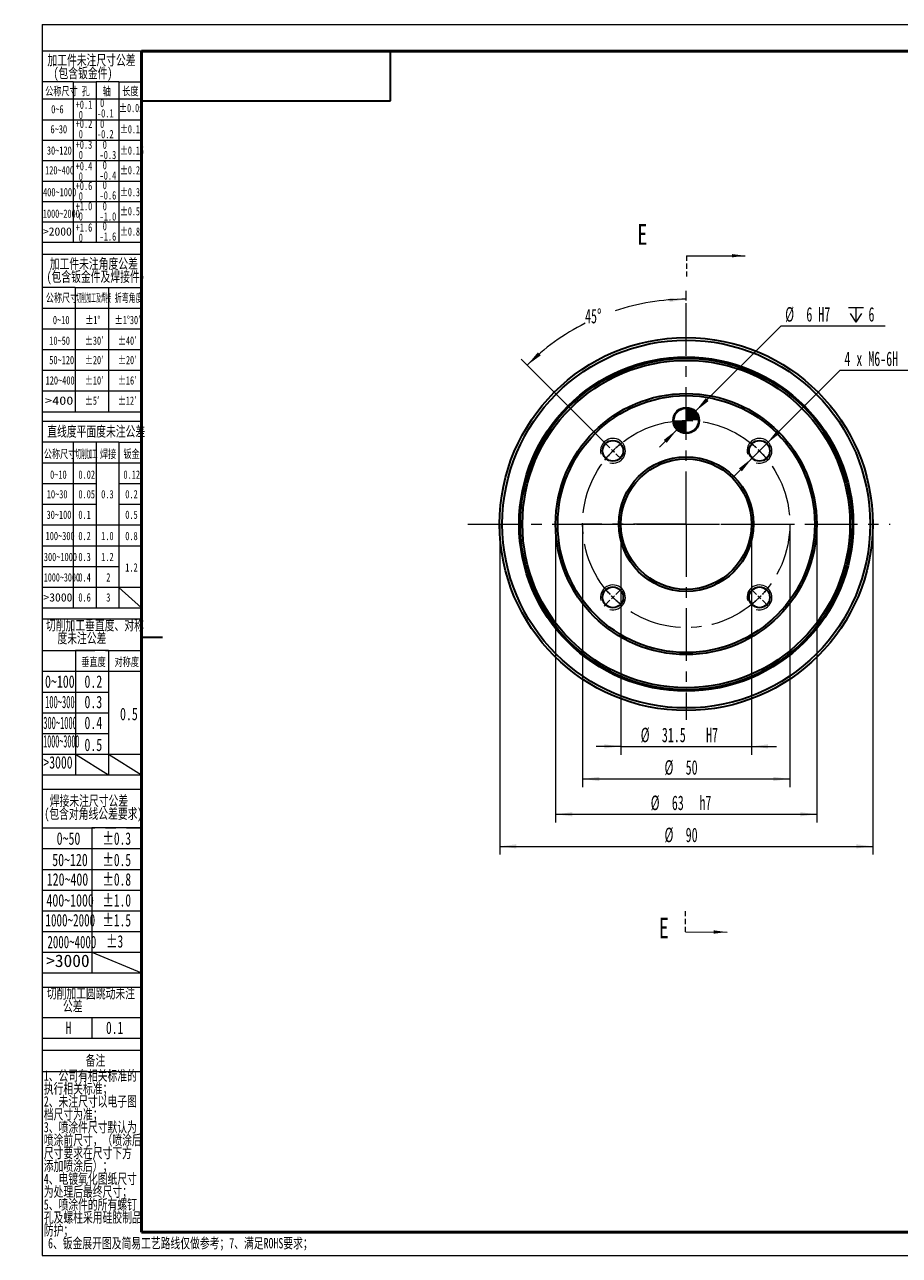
# Model space of a CAD drawing. Header units: millimetres. Extents: x -4 to 420, y 0 to 297.
# Tile 1 of 2: x -4 to 207, y 0 to 297. Entities that reach past the tile are written whole.
import ezdxf

# ---------------------------------------------------------------- set-up
doc = ezdxf.new("R2010")
doc.units = ezdxf.units.MM
doc.linetypes.add('CENTERX2', pattern=[20.32, 12.7, -2.54, 2.54, -2.54])
doc.linetypes.add('HIDDEN', pattern=[1.905, 1.27, -0.635])
doc.layers.get('0').update_dxf_attribs({"lineweight": 18})
doc.layers.add('中心线层', color=6, linetype='CENTERX2', lineweight=25)
doc.layers.add('标注层', color=150, linetype='Continuous', lineweight=18)
doc.styles.add('SLDTEXTSTYLE0', font='txt', dxfattribs={"width": 0.7})
doc.styles.add('SLDTEXTSTYLE10', font='txt', dxfattribs={"width": 1.253219})
doc.styles.add('SLDTEXTSTYLE11', font='txt', dxfattribs={"width": 0.477371})
doc.styles.add('SLDTEXTSTYLE12', font='txt', dxfattribs={"width": 0.618901})
doc.styles.add('SLDTEXTSTYLE13', font='txt', dxfattribs={"width": 0.499682})
doc.styles.add('SLDTEXTSTYLE14', font='txt', dxfattribs={"width": 0.472346})
doc.styles.add('SLDTEXTSTYLE15', font='txt', dxfattribs={"width": 0.431677})
doc.styles.add('SLDTEXTSTYLE16', font='txt', dxfattribs={"width": 0.689585})
doc.styles.add('SLDTEXTSTYLE17', font='txt', dxfattribs={"width": 0.653082})
doc.styles.add('SLDTEXTSTYLE18', font='txt', dxfattribs={"width": 0.641279})
doc.styles.add('SLDTEXTSTYLE19', font='txt', dxfattribs={"width": 0.605})
doc.styles.add('SLDTEXTSTYLE2', font='txt', dxfattribs={"width": 0.7})
doc.styles.add('SLDTEXTSTYLE4', font='txt', dxfattribs={"width": 0.67})
doc.styles.add('SLDTEXTSTYLE5', font='txt', dxfattribs={"width": 0.677991})
doc.styles.add('SLDTEXTSTYLE6', font='txt', dxfattribs={"width": 0.631687})
doc.styles.add('SLDTEXTSTYLE7', font='txt', dxfattribs={"width": 1.026693})
doc.styles.add('SLDTEXTSTYLE8', font='txt', dxfattribs={"width": 0.601124})
doc.styles.add('SLDTEXTSTYLE9', font='txt', dxfattribs={"width": 0.427578})
doc.dimstyles.new('SLDDIMSTYLE0', dxfattribs={"dimtxt": 3.5, "dimasz": 4, "dimexe": 0, "dimexo": 0.0625, "dimgap": 0.875, "dimtad": 1, "dimrnd": 1e-09, "dimzin": 12, "dimdsep": 46, "dimtxsty": 'SLDTEXTSTYLE19', "dimcen": 0.09, "dimdle": 8, "dimadec": 0, "dimazin": 3, "dimtfac": 1, "dimtdec": 3, "dimtofl": 0, "dimtmove": 0, "dimatfit": 3, "dimfxl": 0, "dimfrac": 2, "dimtolj": 1, "dimarcsym": 0})
doc.dimstyles.new('SLDDIMSTYLE1', dxfattribs={"dimtxt": 3.5, "dimasz": 4, "dimexe": 0, "dimexo": 0.0625, "dimgap": 0.875, "dimtad": 0, "dimtih": 1, "dimtoh": 1, "dimdec": 4, "dimzin": 12, "dimdsep": 46, "dimtxsty": 'SLDTEXTSTYLE19', "dimcen": 0.09, "dimdle": 8, "dimazin": 3, "dimtfac": 1, "dimtdec": 3, "dimtofl": 0, "dimtmove": 0, "dimatfit": 3, "dimfxl": 0, "dimfrac": 2, "dimtolj": 1, "dimarcsym": 0})
doc.dimstyles.new('SLDDIMSTYLE2', dxfattribs={"dimtxt": 3.5, "dimasz": 4, "dimexe": 0, "dimexo": 0.0625, "dimgap": 0.875, "dimtad": 0, "dimtih": 1, "dimtoh": 1, "dimrnd": 1e-09, "dimzin": 12, "dimdsep": 46, "dimtxsty": 'SLDTEXTSTYLE19', "dimcen": 0, "dimdle": 8, "dimadec": 0, "dimazin": 3, "dimtfac": 1, "dimtdec": 3, "dimtmove": 0, "dimatfit": 3, "dimfxl": 0, "dimfrac": 2, "dimtolj": 1, "dimarcsym": 0})
doc.dimstyles.new('SLDDIMSTYLE3', dxfattribs={"dimtxt": 3.5, "dimasz": 4, "dimexe": 0, "dimexo": 0.0625, "dimgap": 0.875, "dimtad": 0, "dimtih": 1, "dimtoh": 1, "dimdec": 6, "dimrnd": 1e-09, "dimzin": 12, "dimdsep": 46, "dimtxsty": 'SLDTEXTSTYLE19', "dimcen": 0, "dimdle": 8, "dimadec": 0, "dimazin": 3, "dimtfac": 1, "dimtdec": 3, "dimtmove": 0, "dimatfit": 3, "dimfxl": 0, "dimfrac": 2, "dimtolj": 1, "dimarcsym": 0})
doc.dimstyles.new('SLDDIMSTYLE4', dxfattribs={"dimtxt": 3.5, "dimasz": 4, "dimexe": 0, "dimexo": 0.0625, "dimgap": 0.875, "dimtad": 1, "dimrnd": 1e-09, "dimzin": 12, "dimdsep": 46, "dimtxsty": 'SLDTEXTSTYLE19', "dimcen": 0.09, "dimdle": 8, "dimadec": 0, "dimazin": 3, "dimtfac": 1, "dimtdec": 3, "dimtmove": 0, "dimatfit": 0, "dimfxl": 0, "dimfrac": 2, "dimtolj": 1, "dimarcsym": 0})

# ---------------------------------------------------------------- blocks, each defined once
blk = doc.blocks.new('SW_NOTE_2')
at = {"layer": '标注层', "color": 0, "char_height": 2.5, "attachment_point": 2, "style": 'SLDTEXTSTYLE0'}
for s, insert, width in [('加工件未注尺寸公差', (15.47, 3.22), 44.581), ('(包含钣金件)', (13.41, 0.11), 27.8631)]:
    blk.add_mtext(s, dxfattribs=dict(at, insert=insert, width=width))
blk = doc.blocks.new('SW_NOTE_3')
at = {"layer": '标注层', "color": 0, "char_height": 2, "attachment_point": 1, "style": 'SLDTEXTSTYLE4'}
for s, insert, width in [('-0.1', (0, 0.09), 7.1567), ('0', (0.75, 2.58), 1.5421)]:
    blk.add_mtext(s, dxfattribs=dict(at, insert=insert, width=width))
blk = doc.blocks.new('SW_NOTE_4')
at = {"layer": '标注层', "color": 0, "char_height": 2, "attachment_point": 1, "style": 'SLDTEXTSTYLE4'}
for s, insert, width in [('+0.1', (0, 2.58), 7.1117), ('0', (0.75, 0.09), 1.5421)]:
    blk.add_mtext(s, dxfattribs=dict(at, insert=insert, width=width))
blk = doc.blocks.new('SW_NOTE_5')
at = {"layer": '标注层', "color": 0, "char_height": 2, "attachment_point": 1, "style": 'SLDTEXTSTYLE4'}
for s, insert, width in [('+0.2', (0, 2.58), 7.2615), ('0', (0.75, 0.09), 1.5421)]:
    blk.add_mtext(s, dxfattribs=dict(at, insert=insert, width=width))
blk = doc.blocks.new('SW_NOTE_6')
at = {"layer": '标注层', "color": 0, "char_height": 2, "attachment_point": 1, "style": 'SLDTEXTSTYLE4'}
for s, insert, width in [('+0.3', (0, 2.58), 7.2615), ('0', (0.75, 0.09), 1.5421)]:
    blk.add_mtext(s, dxfattribs=dict(at, insert=insert, width=width))
blk = doc.blocks.new('SW_NOTE_7')
at = {"layer": '标注层', "color": 0, "char_height": 2, "attachment_point": 1, "style": 'SLDTEXTSTYLE4'}
for s, insert, width in [('+0.4', (0, 2.58), 7.3663), ('0', (0.75, 0.09), 1.5421)]:
    blk.add_mtext(s, dxfattribs=dict(at, insert=insert, width=width))
blk = doc.blocks.new('SW_NOTE_8')
at = {"layer": '标注层', "color": 0, "char_height": 2, "attachment_point": 1, "style": 'SLDTEXTSTYLE4'}
for s, insert, width in [('-0.2', (0, 0.09), 7.3064), ('0', (0.75, 2.58), 1.5421)]:
    blk.add_mtext(s, dxfattribs=dict(at, insert=insert, width=width))
blk = doc.blocks.new('SW_NOTE_9')
at = {"layer": '标注层', "color": 0, "char_height": 2, "attachment_point": 1, "style": 'SLDTEXTSTYLE4'}
for s, insert, width in [('-0.3', (0, 0.09), 7.3064), ('0', (0.75, 2.58), 1.5421)]:
    blk.add_mtext(s, dxfattribs=dict(at, insert=insert, width=width))
blk = doc.blocks.new('SW_NOTE_10')
at = {"layer": '标注层', "color": 0, "char_height": 2, "attachment_point": 1, "style": 'SLDTEXTSTYLE4'}
for s, insert, width in [('-0.4', (0, 0.09), 7.4112), ('0', (0.75, 2.58), 1.5421)]:
    blk.add_mtext(s, dxfattribs=dict(at, insert=insert, width=width))
blk = doc.blocks.new('SW_NOTE_11')
at = {"layer": '标注层', "color": 0, "char_height": 2, "attachment_point": 1, "style": 'SLDTEXTSTYLE4'}
for s, insert, width in [('+0.6', (0, 2.58), 7.3064), ('0', (0.75, 0.09), 1.5421)]:
    blk.add_mtext(s, dxfattribs=dict(at, insert=insert, width=width))
blk = doc.blocks.new('SW_NOTE_12')
at = {"layer": '标注层', "color": 0, "char_height": 2, "attachment_point": 1, "style": 'SLDTEXTSTYLE4'}
for s, insert, width in [('-0.6', (0, 0.09), 7.3513), ('0', (0.75, 2.58), 1.5421)]:
    blk.add_mtext(s, dxfattribs=dict(at, insert=insert, width=width))
blk = doc.blocks.new('SW_NOTE_13')
at = {"layer": '标注层', "color": 0, "char_height": 2, "attachment_point": 1, "style": 'SLDTEXTSTYLE4'}
for s, insert, width in [('+1.0', (0, 2.58), 7.3064), ('0', (0.75, 0.09), 1.5421)]:
    blk.add_mtext(s, dxfattribs=dict(at, insert=insert, width=width))
blk = doc.blocks.new('SW_NOTE_14')
at = {"layer": '标注层', "color": 0, "char_height": 2, "attachment_point": 1, "style": 'SLDTEXTSTYLE4'}
for s, insert, width in [('-1.0', (0, 0.09), 7.3513), ('0', (0.75, 2.58), 1.5421)]:
    blk.add_mtext(s, dxfattribs=dict(at, insert=insert, width=width))
blk = doc.blocks.new('SW_NOTE_15')
at = {"layer": '标注层', "color": 0, "char_height": 2, "attachment_point": 1, "style": 'SLDTEXTSTYLE4'}
for s, insert, width in [('+1.6', (0, 2.58), 7.3064), ('0', (0.75, 0.09), 1.5421)]:
    blk.add_mtext(s, dxfattribs=dict(at, insert=insert, width=width))
blk = doc.blocks.new('SW_NOTE_16')
at = {"layer": '标注层', "color": 0, "char_height": 2, "attachment_point": 1, "style": 'SLDTEXTSTYLE4'}
for s, insert, width in [('-1.6', (0, 0.09), 7.3513), ('0', (0.75, 2.58), 1.5421)]:
    blk.add_mtext(s, dxfattribs=dict(at, insert=insert, width=width))
blk = doc.blocks.new('SW_NOTE_17')
at = {"layer": '标注层', "color": 0, "char_height": 2.5, "attachment_point": 2, "style": 'SLDTEXTSTYLE0'}
for s, insert, width in [('加工件未注角度公差', (15.47, 3.22), 44.581), ('(包含钣金件及焊接件)', (15.91, 0.11), 47.8855)]:
    blk.add_mtext(s, dxfattribs=dict(at, insert=insert, width=width))
blk = doc.blocks.new('SW_NOTE_18')
at = {"layer": '标注层', "color": 0, "char_height": 2.5, "attachment_point": 2, "style": 'SLDTEXTSTYLE0'}
for s, insert, width in [('切削加工垂直度、对称', (17.19, 3.22), 49.6257), ('度未注公差', (14.06, 0.11), 24.5782)]:
    blk.add_mtext(s, dxfattribs=dict(at, insert=insert, width=width))
blk = doc.blocks.new('SW_NOTE_19')
at = {"layer": '标注层', "color": 0, "char_height": 2.5, "attachment_point": 2, "style": 'SLDTEXTSTYLE0'}
for s, insert, width in [('焊接未注尺寸公差', (13.75, 3.22), 39.5559), ('(包含对角线公差要求)', (14.82, 0.11), 47.8855)]:
    blk.add_mtext(s, dxfattribs=dict(at, insert=insert, width=width))
blk = doc.blocks.new('SW_NOTE_20')
at = {"layer": '标注层', "color": 0, "char_height": 2.5, "attachment_point": 2, "style": 'SLDTEXTSTYLE0'}
for s, insert, width in [('切削加工圆跳动未注', (15.47, 3.22), 44.6201), ('公差', (11.09, 0.11), 9.3855)]:
    blk.add_mtext(s, dxfattribs=dict(at, insert=insert, width=width))
blk = doc.blocks.new('SW_NOTE_21')
at = {"layer": '标注层', "color": 0, "char_height": 2.5, "attachment_point": 1, "style": 'SLDTEXTSTYLE0'}
for s, insert, width in [('1、公司有相关标准的', (0, 3.22), 46.595), ('执行相关标准；', (0, 0.11), 31.1676), ('2、未注尺寸以电子图', (0, -3), 46.8687), ('档尺寸为准；', (0, -6.11), 26.1425), ('3、喷涂件尺寸默认为', (0, -9.22), 47.0056), ('喷涂前尺寸，（喷涂后', (0, -12.33), 49.2933), ('尺寸要求在尺寸下方', (0, -15.44), 44.6788), ('添加喷涂后）；', (0, -18.56), 31.1285), ('4、电镀氧化图纸尺寸', (0, -21.67), 47.1034), ('为处理后最终尺寸；', (0, -24.78), 41.1201), ('5、喷涂件的所有螺钉', (0, -27.89), 47.0447), ('孔及螺柱采用硅胶制品', (0, -31), 49.3324), ('防护；', (0, -34.11), 10.8324)]:
    blk.add_mtext(s, dxfattribs=dict(at, insert=insert, width=width))
blk = doc.blocks.new('*X25')
at = {"layer": '标注层'}
for points in [[(130.37, 115.37), (134.37, 114.87), (134.37, 115.87)], [(180.37, 115.37), (176.37, 115.87), (176.37, 114.87)]]:
    blk.add_hatch(color=7, dxfattribs=at).paths.add_polyline_path(points, flags=0)
at = {"layer": '标注层', "color": 7}
for p, q in [((130.37, 176.87), (130.37, 113.37)), ((180.37, 176.87), (180.37, 113.37)), ((130.37, 115.37), (180.37, 115.37))]:
    blk.add_line(p, q, dxfattribs=at)
at = {"layer": '标注层', "color": 7, "char_height": 3.5, "attachment_point": 1, "style": 'SLDTEXTSTYLE19'}
for s, insert, width in [('%%C', (150.14, 119.89), 2.8391), ('50', (155.24, 119.9), 5.3943)]:
    blk.add_mtext(s, dxfattribs=dict(at, insert=insert, width=width))
blk = doc.blocks.new('*X26')
at = {"layer": '标注层'}
for points in [[(155.37, 231.12), (151.35, 231.47), (151.39, 230.47)], [(117.01, 215.23), (120.28, 217.58), (119.6, 218.32)]]:
    blk.add_hatch(color=7, dxfattribs=at).paths.add_polyline_path(points, flags=0)
at = {"layer": '标注层', "color": 7}
for p, q in [((155.37, 230.79), (155.37, 233.12)), ((135.57, 196.67), (115.59, 216.64))]:
    blk.add_line(p, q, dxfattribs=at)
for start, end in [(90, 108.4005), (116.7251, 135)]:
    blk.add_arc((155.37, 176.87), 54.25, start, end, dxfattribs=at)
at = {"layer": '标注层', "color": 7, "insert": (130.97, 228.81), "char_height": 3.5, "width": 8.0441, "attachment_point": 1, "style": 'SLDTEXTSTYLE19'}
blk.add_mtext('45%%D', dxfattribs=at)
blk = doc.blocks.new('SW_SYMBOL_HOLE_DEPTH')
at = {"layer": '标注层', "color": 0}
for p, q in [((0, 875), (800, 875)), ((400, 875), (400, 75)), ((100, 555), (400, 75)), ((700, 555), (400, 75))]:
    blk.add_line(p, q, dxfattribs=at)
blk = doc.blocks.new('*X27')
at = {"layer": '标注层'}
for points in [[(157.59, 204.09), (160.78, 206.57), (160.07, 207.27)], [(153.14, 199.64), (149.95, 197.17), (150.66, 196.46)]]:
    blk.add_hatch(color=7, dxfattribs=at).paths.add_polyline_path(points, flags=0)
at = {"layer": '标注层', "color": 7}
for p, q in [((157.59, 204.09), (178.25, 224.73)), ((178.25, 224.73), (203.35, 224.73)), ((153.14, 199.64), (157.59, 204.09)), ((153.14, 199.64), (148.89, 195.4))]:
    blk.add_line(p, q, dxfattribs=at)
at = {"layer": '标注层', "color": 7, "xscale": 0.004511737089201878, "yscale": 0.004511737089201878, "zscale": 0.004511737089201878}
blk.add_blockref('SW_SYMBOL_HOLE_DEPTH', (194.5, 225.22), dxfattribs=at)
at = {"layer": '标注层', "color": 7, "char_height": 3.5, "attachment_point": 1, "style": 'SLDTEXTSTYLE19'}
for s, insert, width in [('%%C', (179.25, 229.23), 2.8391), ('6 H7', (184.35, 229.24), 11.4747), ('6', (199.34, 229.24), 2.4369)]:
    blk.add_mtext(s, dxfattribs=dict(at, insert=insert, width=width))
blk = doc.blocks.new('*X29')
at = {"layer": '标注层'}
for points in [[(174.81, 196.31), (177.99, 198.79), (177.29, 199.49)], [(171.27, 192.78), (168.09, 190.3), (168.8, 189.6)]]:
    blk.add_hatch(color=7, dxfattribs=at).paths.add_polyline_path(points, flags=0)
at = {"layer": '标注层', "color": 7}
for p, q in [((174.81, 196.31), (192.53, 214.01)), ((192.53, 214.01), (229.89, 214.01)), ((171.27, 192.78), (174.81, 196.31)), ((171.27, 192.78), (167.03, 188.54))]:
    blk.add_line(p, q, dxfattribs=at)
at = {"layer": '标注层', "color": 7, "xscale": 0.004511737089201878, "yscale": 0.004511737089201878, "zscale": 0.004511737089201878}
blk.add_blockref('SW_SYMBOL_HOLE_DEPTH', (215.7, 214.5), dxfattribs=at)
at = {"layer": '标注层', "color": 7, "char_height": 3.5, "attachment_point": 1, "style": 'SLDTEXTSTYLE19'}
for s, insert, width in [('4 x M6-6H', (193.53, 218.52), 26.9242), ('12.5', (220.54, 218.52), 11.0489)]:
    blk.add_mtext(s, dxfattribs=dict(at, insert=insert, width=width))
blk = doc.blocks.new('*X30')
at = {"layer": '标注层'}
for points in [[(139.62, 123.22), (135.62, 123.72), (135.62, 122.72)], [(171.12, 123.22), (175.12, 122.72), (175.12, 123.72)]]:
    blk.add_hatch(color=7, dxfattribs=at).paths.add_polyline_path(points, flags=0)
at = {"layer": '标注层', "color": 7}
for p, q in [((139.62, 176.87), (139.62, 121.22)), ((171.12, 176.87), (171.12, 121.22)), ((139.62, 123.22), (133.62, 123.22)), ((139.62, 123.22), (171.12, 123.22)), ((171.12, 123.22), (177.12, 123.22))]:
    blk.add_line(p, q, dxfattribs=at)
at = {"layer": '标注层', "color": 7, "char_height": 3.5, "attachment_point": 1, "style": 'SLDTEXTSTYLE19'}
for s, insert, width in [('%%C', (144.39, 127.73), 2.8391), ('31.5', (149.5, 127.74), 11.3801), ('H7', (160.17, 127.74), 5.6072)]:
    blk.add_mtext(s, dxfattribs=dict(at, insert=insert, width=width))
blk = doc.blocks.new('*X31')
at = {"layer": '标注层'}
for points in [[(123.87, 106.84), (127.87, 106.34), (127.87, 107.34)], [(186.87, 106.84), (182.87, 107.34), (182.87, 106.34)]]:
    blk.add_hatch(color=7, dxfattribs=at).paths.add_polyline_path(points, flags=0)
at = {"layer": '标注层', "color": 7}
for p, q in [((123.87, 176.87), (123.87, 104.84)), ((186.87, 176.87), (186.87, 104.84)), ((123.87, 106.84), (186.87, 106.84))]:
    blk.add_line(p, q, dxfattribs=at)
at = {"layer": '标注层', "color": 7, "char_height": 3.5, "attachment_point": 1, "style": 'SLDTEXTSTYLE19'}
for s, insert, width in [('%%C', (146.8, 111.35), 2.8391), ('63', (151.9, 111.36), 5.3943), ('h7', (158.56, 111.36), 5.5363)]:
    blk.add_mtext(s, dxfattribs=dict(at, insert=insert, width=width))
blk = doc.blocks.new('*X32')
at = {"layer": '标注层'}
for points in [[(110.37, 99.1), (114.37, 98.6), (114.37, 99.6)], [(200.37, 99.1), (196.37, 99.6), (196.37, 98.6)]]:
    blk.add_hatch(color=7, dxfattribs=at).paths.add_polyline_path(points, flags=0)
at = {"layer": '标注层', "color": 7}
for p, q in [((110.37, 176.87), (110.37, 97.1)), ((200.37, 176.87), (200.37, 97.1)), ((110.37, 99.1), (200.37, 99.1))]:
    blk.add_line(p, q, dxfattribs=at)
at = {"layer": '标注层', "color": 7, "char_height": 3.5, "attachment_point": 1, "style": 'SLDTEXTSTYLE19'}
for s, insert, width in [('%%C', (150.14, 103.61), 2.8391), ('90', (155.24, 103.62), 5.4889)]:
    blk.add_mtext(s, dxfattribs=dict(at, insert=insert, width=width))
blk = doc.blocks.new('SW_CENTERMARKSYMBOL_0')
at = {"layer": '中心线层', "color": 0}
for p, q in [((-0.71, 0.71), (-2.12, 2.12)), ((0, 0), (-0.35, 0.35)), ((0, 0), (0.35, -0.35)), ((35.36, 0), (35, -0.35)), ((35.36, 0), (35.71, 0.35)), ((36.06, 0.71), (37.48, 2.12)), ((0.71, -0.71), (2.12, -2.12)), ((34.65, -0.71), (33.23, -2.12)), ((0, -35.36), (-0.35, -35.71)), ((0, -35.36), (0.35, -35)), ((0.71, -34.65), (2.12, -33.23)), ((34.65, -34.65), (33.23, -33.23)), ((35.36, -35.36), (35, -35)), ((35.36, -35.36), (35.71, -35.71)), ((-0.71, -36.06), (-2.12, -37.48)), ((36.06, -36.06), (37.48, -37.48))]:
    blk.add_line(p, q, dxfattribs=at)
for start, end in [(133.8541, 135), (128.1245, 132.7082), (47.2918, 51.8755), (45, 46.1459), (43.8541, 45), (137.2918, 141.8755), (135, 136.1459), (38.1245, 42.7082), (218.1245, 222.7082), (223.8541, 225), (225, 226.1459), (313.8541, 315), (315, 316.1459), (317.2918, 321.8755), (227.2918, 231.8755), (308.1245, 312.7082)]:
    blk.add_arc((17.68, -17.68), 25, start, end, dxfattribs=at)
blk = doc.blocks.new('SW_DOWELSYMBOL_0')
at = {"linetype": 'Continuous', "lineweight": 0}
h = blk.add_hatch(color=0, dxfattribs=at)
edge = h.paths.add_edge_path(flags=0)
edge.add_arc((0, 0), 3, 0, 90)
edge.add_line((0, 3), (0, 0))
edge.add_line((0, 0), (3, 0))
h = blk.add_hatch(color=0, dxfattribs=at)
edge = h.paths.add_edge_path(flags=0)
edge.add_arc((0, 0), 3, 180, 270)
edge.add_line((0, -3), (0, 0))
edge.add_line((0, 0), (-3, 0))
at = {"color": 0, "linetype": 'Continuous', "lineweight": 0}
blk.add_circle((0, 0), 3, dxfattribs=at)

msp = doc.modelspace()

# ---------------------------------------------------------------- hatches: boundary and pattern name
at = {"linetype": 'Continuous', "lineweight": 18}
for points in [[(169.5954214, 241.619417), (166.396017, 242.0241536), (166.3948327, 241.2241545)], [(165.2193676, 78.4233115), (162.0199633, 78.8280481), (162.018779, 78.028049)]]:
    msp.add_hatch(color=7, dxfattribs=at).paths.add_polyline_path(points, flags=0)

# ---------------------------------------------------------------- linework, layer by layer
at = {"color": 7, "linetype": 'Continuous', "lineweight": 18}
for p, q in [((-0.0005116, 297.3965803), (419.992988, 297.3965803)), ((-0.0005116, 297.3965803), (-0.0005116, 0.3965803)), ((155.460971, 241.6403406), (169.5954214, 241.619417)), ((155.2193786, 78.4381148), (165.2193676, 78.4233115)), ((-0.0005116, 0.3965803), (419.992988, 0.3965803))]:
    msp.add_line(p, q, dxfattribs=at)
at = {"color": 1, "linetype": 'Continuous', "lineweight": 18}
for p, q in [((23.9959285, 290.9894456), (-0.0005116, 290.9894456)), ((-0.0005116, 290.9894456), (-0.0005116, 0.3965803)), ((7.4931136, 283.5731394), (-0.0005116, 283.5731394)), ((7.4931136, 283.5731394), (7.4931136, 279.5731394)), ((7.4931136, 283.5731394), (12.9940519, 283.5731394)), ((12.9940519, 283.5731394), (12.9940519, 244.8997176)), ((18.4949902, 283.5731394), (12.9940519, 283.5731394)), ((18.4949902, 283.5731394), (18.4949902, 244.8997176)), ((18.4949902, 283.5731394), (23.9959285, 283.5731394)), ((-0.0040715, 279.4491781), (23.9959285, 279.4491781)), ((7.4931136, 279.9544775), (7.4931136, 244.8997176)), ((-0.0040715, 274.4004267), (23.9959285, 274.4004267)), ((-0.0040715, 269.4836419), (23.9959285, 269.4836419)), ((-0.0040715, 264.566857), (23.9959285, 264.566857)), ((-0.0040715, 259.6500722), (23.9959285, 259.6500722)), ((-0.0040715, 254.7332873), (23.9959285, 254.7332873)), ((-0.0040715, 249.8165025), (23.9959285, 249.8165025)), ((-0.0040715, 244.8997176), (23.9959285, 244.8997176)), ((-0.0005116, 241.9716584), (23.9959285, 241.9716584)), ((7.992988, 233.9945961), (-0.0005116, 233.9945961)), ((7.992988, 233.9945961), (7.992988, 203.9945961)), ((7.992988, 233.9945961), (15.992988, 233.9945961)), ((15.992988, 233.9945961), (15.992988, 203.9945961)), ((15.992988, 233.9945961), (23.9959285, 233.9945961)), ((-0.0005116, 228.9945961), (23.9959285, 228.9945961)), ((-0.0005116, 223.9945961), (23.9959285, 223.9945961)), ((-0.0005116, 218.9945961), (23.9959285, 218.9945961)), ((-0.0005116, 213.9945961), (23.9959285, 213.9945961)), ((-0.0005116, 208.9945961), (23.9959285, 208.9945961)), ((-0.0005116, 203.9945961), (23.9959285, 203.9945961)), ((-0.0005116, 201.7401775), (23.9959285, 201.7401775)), ((7.4959285, 196.6533284), (-0.0005116, 196.6533284)), ((7.4959285, 196.6533284), (7.4959285, 156.6533284)), ((12.9959285, 196.6533284), (7.4959285, 196.6533284)), ((12.9959285, 196.6533284), (12.9959285, 156.6533284)), ((18.4959285, 196.6533284), (12.9959285, 196.6533284)), ((18.4959285, 196.6533284), (18.4959285, 156.6533284)), ((18.4959285, 196.6533284), (23.9959285, 196.6533284)), ((-0.0005116, 191.6533284), (23.9959285, 191.6533284)), ((-0.0005116, 186.6533284), (12.9959285, 186.6533284)), ((18.4959285, 186.6533284), (23.9959285, 186.6533284)), ((-0.0005116, 181.6533284), (12.9959285, 181.6533284)), ((18.4959285, 181.6533284), (23.9937136, 181.6533284)), ((-0.0005116, 176.6533284), (23.9959285, 176.6533284)), ((-0.0005116, 171.6533284), (23.9959285, 171.6533284)), ((-0.0047971, 166.6533284), (18.4959285, 166.6533284)), ((-0.0005116, 161.6533284), (23.9959285, 161.6533284)), ((18.4959285, 161.5922836), (23.9959285, 156.6533284)), ((-0.0005116, 156.6533284), (23.9959285, 156.6533284)), ((-0.0005116, 154.0076482), (23.9959285, 154.0076482)), ((-0.0005116, 146.3426371), (7.9983017, 146.3426371)), ((7.9983017, 146.3426371), (7.9983017, 116.3343986)), ((15.9971151, 146.3426371), (7.9983017, 146.3426371)), ((15.9971151, 146.3426371), (15.9971151, 116.3343986)), ((15.9971151, 146.3426371), (23.9959285, 146.3426371)), ((-0.0005116, 141.3426371), (23.9959285, 141.3426371)), ((-0.0065706, 136.3409894), (15.9971151, 136.3409894)), ((-0.0065706, 131.3393417), (15.9971151, 131.3393417)), ((-0.0065706, 126.337694), (15.9971151, 126.337694)), ((-0.0005116, 121.3360463), (23.9959285, 121.3360463)), ((7.9983017, 121.3360463), (15.9971151, 116.3343986)), ((15.9971151, 121.3267832), (23.9959285, 116.3343986)), ((-0.0005116, 116.3343986), (23.9959285, 116.3343986)), ((23.9959285, 116.3343986), (23.9691976, 116.4222433)), ((-0.0005116, 112.8638203), (23.9959285, 112.8638203)), ((-0.0005116, 103.5514552), (11.9977084, 103.5514552)), ((11.9977084, 103.5514552), (11.9977084, 68.5514552)), ((23.9959285, 103.5514552), (11.9977084, 103.5514552)), ((-0.0005116, 98.5514552), (23.9959285, 98.5514552)), ((-0.0005116, 93.5514552), (23.9959285, 93.5514552)), ((-0.0005116, 88.5514552), (23.9959285, 88.5514552)), ((-0.0005116, 83.5514552), (23.9959285, 83.5514552)), ((-0.0005116, 78.5514552), (23.9959285, 78.5514552)), ((-0.0005116, 73.5514552), (23.9959285, 73.5514552)), ((11.9977084, 73.5421789), (23.9959285, 68.5514552)), ((-0.0005116, 68.5514552), (23.9959285, 68.5514552)), ((-0.0005116, 65.0930544), (23.9959285, 65.0930544)), ((-0.0005116, 57.8027957), (23.9959285, 57.8027957)), ((11.9977084, 57.8027957), (11.9977084, 52.8027957)), ((-0.0005116, 52.8027957), (23.9959285, 52.8027957)), ((-0.0005116, 49.9051424), (23.9959285, 49.9051424)), ((-0.0005116, 44.7514724), (23.9959285, 44.7514724))]:
    msp.add_line(p, q, dxfattribs=at)
at = {"color": 7, "linetype": 'Continuous', "lineweight": 50}
for p, q in [((23.9959285, 5.9894456), (23.9959285, 290.9894456)), ((23.9959285, 290.9894456), (413.9959285, 290.9894456)), ((23.9959285, 5.9894456), (413.9959285, 5.9894456))]:
    msp.add_line(p, q, dxfattribs=at)
at = {"color": 7, "linetype": 'Continuous', "lineweight": 35}
for p, q in [((83.9959285, 278.9894456), (83.9959285, 290.9894456)), ((23.9959285, 278.9894456), (83.9959285, 278.9894456)), ((28.9959285, 149.4894456), (23.9959285, 149.4894456))]:
    msp.add_line(p, q, dxfattribs=at)
at = {"color": 7, "linetype": 'HIDDEN', "lineweight": 18}
for p, q in [((155.460971, 241.6403406), (155.4535694, 236.640346)), ((155.2193786, 78.4381148), (155.2267802, 83.4381093))]:
    msp.add_line(p, q, dxfattribs=at)
at = {"color": 7, "linetype": 'CENTERX2', "lineweight": 18}
for p, q in [((155.3650859, 176.8673828), (155.3650859, 230.7868792)), ((102.7229477, 176.8673828), (204.5931816, 176.8673828)), ((155.3650859, 176.8673828), (130.3650859, 176.8673828)), ((130.3650859, 176.8673828), (180.3650859, 176.8673828)), ((155.3650859, 176.8673828), (155.3650859, 129.6468771))]:
    msp.add_line(p, q, dxfattribs=at)
at = {"color": 1, "linetype": 'CENTERX2', "lineweight": 18}
for p, q in [((-0.0005116, 146.3426371), (23.9959285, 146.3426371)), ((-0.0005116, 103.5514552), (23.9959285, 103.5514552))]:
    msp.add_line(p, q, dxfattribs=at)
at = {"color": 7, "linetype": 'Continuous', "lineweight": 35}
for centre, radius in [((155.3650859, 176.8673828), 45), ((155.3650859, 176.8673828), 44.3713907), ((155.3650859, 176.8673828), 40.3143047), ((155.3650859, 176.8673828), 40), ((155.3650859, 176.8673828), 39.5), ((155.3650859, 176.8673828), 31.5), ((155.3650859, 176.8673828), 31), ((155.3650859, 201.8673828), 3.15), ((155.3650859, 201.8673828), 3), ((137.6874164, 194.5450524), 2.5), ((173.0427555, 194.5450524), 2.5), ((155.3650859, 176.8673828), 16.25), ((155.3650859, 176.8673828), 15.75), ((137.6874164, 159.1897133), 2.5), ((173.0427555, 159.1897133), 2.5)]:
    msp.add_circle(centre, radius, dxfattribs=at)
at = {"color": 7, "linetype": 'CENTERX2', "lineweight": 18}
msp.add_circle((155.3650859, 176.8673828), 25, dxfattribs=at)
at = {"color": 7, "linetype": 'Continuous', "lineweight": 0}
for centre in [(137.6874164, 194.5450524), (173.0427555, 194.5450524), (137.6874164, 159.1897133), (173.0427555, 159.1897133)]:
    msp.add_arc(centre, 3.0000002, 255, 195, dxfattribs=at)

# ---------------------------------------------------------------- block references
msp.add_blockref('SW_DOWELSYMBOL_0', (155.3650859, 201.8673828), dxfattribs=at)
at = {"layer": '中心线层', "color": 7}
msp.add_blockref('SW_CENTERMARKSYMBOL_0', (137.6874164, 194.5450524), dxfattribs=at)
at = {"layer": '标注层', "color": 1}
for name, p in [('SW_NOTE_2', (-3.5718441, 286.8567313)), ('SW_NOTE_3', (13.2128282, 276.9051043)), ('SW_NOTE_4', (8.0717982, 276.5087901)), ('SW_NOTE_5', (8.0717982, 271.887177)), ('SW_NOTE_8', (13.2128282, 271.8871772)), ('SW_NOTE_6', (8.0717982, 266.86071)), ('SW_NOTE_9', (13.8473056, 266.8607098)), ('SW_NOTE_10', (13.8473056, 261.8970567)), ('SW_NOTE_7', (8.0717982, 261.6614004)), ('SW_NOTE_11', (8.0717982, 256.8879708)), ('SW_NOTE_12', (13.8486944, 257.1118467)), ('SW_NOTE_13', (8.0717982, 252.0137554)), ('SW_NOTE_14', (13.8486944, 252.0137552)), ('SW_NOTE_15', (8.0717982, 246.8803593)), ('SW_NOTE_16', (13.8486944, 247.186944)), ('SW_NOTE_17', (-3.0130696, 237.725105)), ('SW_NOTE_18', (-4.471402, 150.5024723)), ('SW_NOTE_19', (-2.4734672, 108.1332584)), ('SW_NOTE_20', (-3.7159082, 61.6803079)), ('SW_NOTE_21', (0.3906256, 41.8149058))]:
    msp.add_blockref(name, p, dxfattribs=at)

# ---------------------------------------------------------------- texts
at = {"color": 7, "linetype": 'Continuous', "char_height": 5, "width": 4.418994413, "attachment_point": 1, "style": 'SLDTEXTSTYLE2'}
for insert in [(143.6026109, 249.2709787), (148.7824068, 81.9092799)]:
    msp.add_mtext('E', dxfattribs=dict(at, insert=insert))
at = {"layer": '标注层', "color": 1}
for s, insert, char_height, width, attachment_point, style in [('公称尺寸', (0.7236689, 282.3304405), 2, 15.517318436, 1, 'SLDTEXTSTYLE0'), ('孔', (9.5078437, 282.3304405), 2, 3.660335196, 1, 'SLDTEXTSTYLE0'), ('轴', (14.5989393, 282.3304405), 2, 3.550837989, 1, 'SLDTEXTSTYLE0'), ('长度', (19.3231518, 282.3304405), 2, 7.602234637, 1, 'SLDTEXTSTYLE0'), ('0~6', (2.1717435, 277.9823416), 2, 5.615642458, 1, 'SLDTEXTSTYLE2'), ('%%P0.05', (18.5342629, 278.2887327), 2, 10.787247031, 1, 'SLDTEXTSTYLE5'), ('%%P0.1', (18.7483429, 273.1627268), 2, 8.696460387, 1, 'SLDTEXTSTYLE5'), ('6~30', (2.0084829, 273.1627268), 2, 7.617877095, 1, 'SLDTEXTSTYLE2'), ('30~120', (1.1293163, 268.0191099), 2, 11.575418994, 1, 'SLDTEXTSTYLE2'), ('%%P0.15', (18.7483429, 268.0191099), 2, 10.787247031, 1, 'SLDTEXTSTYLE5'), ('120~400', (0.6904278, 263.2549891), 2, 13.358659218, 1, 'SLDTEXTSTYLE2'), ('%%P0.2', (18.7483429, 263.2549891), 2, 8.847966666, 1, 'SLDTEXTSTYLE5'), ('400~1000', (0.2099909, 257.9708919), 2, 15.673743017, 1, 'SLDTEXTSTYLE2'), ('%%P0.3', (18.7483429, 257.9708919), 2, 8.847966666, 1, 'SLDTEXTSTYLE5'), ('1000~2000', (0.1711014, 252.7824427), 2, 15.668669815, 1, 'SLDTEXTSTYLE6'), ('%%P0.5', (18.7483429, 253.3619854), 2, 8.847966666, 1, 'SLDTEXTSTYLE5'), ('>2000', (0.1711014, 248.469112), 2, 13.995143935, 1, 'SLDTEXTSTYLE7'), ('%%P0.8', (18.7483429, 248.469112), 2, 8.863117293, 1, 'SLDTEXTSTYLE5'), ('公称尺寸', (0.8728681, 232.4656021), 2, 15.517318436, 1, 'SLDTEXTSTYLE0'), ('切削加工及焊接', (8.2028679, 232.4656021), 2, 16.940672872, 1, 'SLDTEXTSTYLE9'), ('折弯角度', (17.4941762, 232.4656021), 2, 13.392632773, 1, 'SLDTEXTSTYLE8'), ('0~10', (2.5803191, 227.1224266), 2, 7.617877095, 1, 'SLDTEXTSTYLE2'), ('%%P1%%D', (10.4111039, 227.1224266), 2, 6.620824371, 1, 'SLDTEXTSTYLE5'), ('%%P1%%D30′', (17.4941762, 227.1224266), 2, 12.559791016, 1, 'SLDTEXTSTYLE8'), ('10~50', (1.7025413, 222.1322214), 2, 9.354189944, 1, 'SLDTEXTSTYLE2'), ('%%P30′', (10.2791595, 222.1322214), 2, 7.401545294, 1, 'SLDTEXTSTYLE8'), ('%%P40′', (18.2441761, 222.1322214), 2, 7.401545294, 1, 'SLDTEXTSTYLE8'), ('50~120', (1.7025413, 217.449122), 2, 11.575418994, 1, 'SLDTEXTSTYLE2'), ('%%P20′', (10.2791595, 217.449122), 2, 7.401545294, 1, 'SLDTEXTSTYLE8'), ('%%P20′', (18.2441761, 217.449122), 2, 7.401545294, 1, 'SLDTEXTSTYLE8'), ('120~400', (0.8247642, 212.5439182), 2, 13.358659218, 1, 'SLDTEXTSTYLE2'), ('%%P10′', (10.2791595, 212.5439182), 2, 7.401545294, 1, 'SLDTEXTSTYLE8'), ('%%P16′', (18.2455649, 212.5439182), 2, 7.401545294, 1, 'SLDTEXTSTYLE8'), ('>400', (0.7005306, 207.6612589), 2, 13.498359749, 1, 'SLDTEXTSTYLE10'), ('%%P5′', (10.2791595, 207.6612589), 2, 5.682130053, 1, 'SLDTEXTSTYLE8'), ('%%P12′', (18.2455649, 207.6612589), 2, 7.401545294, 1, 'SLDTEXTSTYLE8'), ('直线度平面度未注公差', (13.0334344, 200.48856), 2.5, 70.179389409, 2, 'SLDTEXTSTYLE0'), ('公称尺寸', (0.3969858, 194.797927), 2, 15.517318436, 1, 'SLDTEXTSTYLE0'), ('切削加工', (8.0499514, 194.797927), 2, 10.678180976, 1, 'SLDTEXTSTYLE11'), ('焊接', (13.9446838, 194.797927), 2, 7.680446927, 1, 'SLDTEXTSTYLE0'), ('钣金', (19.6093315, 194.797927), 2, 7.711731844, 1, 'SLDTEXTSTYLE0'), ('0~10', (1.9088555, 189.8071221), 2, 7.617877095, 1, 'SLDTEXTSTYLE2'), ('0.02', (8.7386836, 189.8071221), 2, 7.570949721, 1, 'SLDTEXTSTYLE2'), ('0.12', (19.6051649, 189.8071221), 2, 7.570949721, 1, 'SLDTEXTSTYLE2'), ('10~30', (1.1075207, 185.0771701), 2, 9.354189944, 1, 'SLDTEXTSTYLE2'), ('0.05', (8.7386836, 185.0771701), 2, 7.570949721, 1, 'SLDTEXTSTYLE2'), ('0.3', (14.2289582, 185.0771701), 2, 5.568715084, 1, 'SLDTEXTSTYLE2'), ('0.2', (20.0440538, 185.0771701), 2, 5.568715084, 1, 'SLDTEXTSTYLE2'), ('30~100', (1.0481625, 180.1230744), 2, 11.575418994, 1, 'SLDTEXTSTYLE2'), ('0.1', (8.7268543, 180.1230744), 2, 5.412290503, 1, 'SLDTEXTSTYLE2'), ('0.5', (20.0440538, 180.1230744), 2, 5.568715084, 1, 'SLDTEXTSTYLE2'), ('100~300', (0.8247642, 175.0026337), 2, 13.358659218, 1, 'SLDTEXTSTYLE2'), ('0.2', (8.7268543, 175.0026337), 2, 5.568715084, 1, 'SLDTEXTSTYLE2'), ('1.0', (14.2289582, 175.0026337), 2, 5.34972067, 1, 'SLDTEXTSTYLE2'), ('0.8', (20.0440538, 175.0026337), 2, 5.584357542, 1, 'SLDTEXTSTYLE2'), ('300~1000', (0.3984465, 169.9444527), 2, 15.579888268, 1, 'SLDTEXTSTYLE2'), ('0.3', (8.7268543, 169.9444527), 2, 5.568715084, 1, 'SLDTEXTSTYLE2'), ('1.2', (14.2289582, 169.9444527), 2, 5.302793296, 1, 'SLDTEXTSTYLE2'), ('1.2', (20.0412761, 167.4097502), 2, 5.302793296, 1, 'SLDTEXTSTYLE2'), ('1000~3000', (0.3984465, 165.0119882), 2, 15.351508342, 1, 'SLDTEXTSTYLE12'), ('0.4', (8.7268543, 165.0119882), 2, 5.678212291, 1, 'SLDTEXTSTYLE2'), ('2', (15.4540336, 165.0119882), 2, 1.548603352, 1, 'SLDTEXTSTYLE2'), ('>3000', (0.3081687, 160.1784463), 2, 13.995143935, 1, 'SLDTEXTSTYLE7'), ('0.6', (8.7268543, 160.1784463), 2, 5.615642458, 1, 'SLDTEXTSTYLE2'), ('3', (15.4540336, 160.1784463), 2, 1.517318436, 1, 'SLDTEXTSTYLE2'), ('垂直度', (9.4495466, 144.6053953), 2, 11.606703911, 1, 'SLDTEXTSTYLE0'), ('对称度', (17.4679064, 144.6053953), 2, 11.637988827, 1, 'SLDTEXTSTYLE0'), ('0~100', (0.6847062, 140.3666829), 3, 14.430167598, 1, 'SLDTEXTSTYLE2'), ('0.2', (10.1978353, 140.3666829), 3, 8.353072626, 1, 'SLDTEXTSTYLE2'), ('100~300', (0.695123, 135.4524618), 3, 14.303758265, 1, 'SLDTEXTSTYLE13'), ('0.3', (10.1978353, 135.4524618), 3, 8.353072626, 1, 'SLDTEXTSTYLE2'), ('0.5', (18.7762398, 132.5457658), 3, 8.353072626, 1, 'SLDTEXTSTYLE2'), ('300~1000', (0.2617896, 130.4110618), 3, 15.769491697, 1, 'SLDTEXTSTYLE14'), ('0.4', (10.1978353, 130.4110618), 3, 8.517318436, 1, 'SLDTEXTSTYLE2'), ('1000~3000', (0.2541502, 125.9602585), 3, 16.06128176, 1, 'SLDTEXTSTYLE15'), ('0.5', (10.1978353, 125.0991676), 3, 8.353072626, 1, 'SLDTEXTSTYLE2'), ('>3000', (0.2958171, 120.8624334), 3, 14.099903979, 1, 'SLDTEXTSTYLE16'), ('0~50', (3.4881391, 102.4915241), 3, 11.426815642, 1, 'SLDTEXTSTYLE2'), ('%%P0.3', (14.5214128, 102.4915241), 3, 13.271949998, 1, 'SLDTEXTSTYLE5'), ('50~120', (2.4215577, 97.3363958), 3, 17.363128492, 1, 'SLDTEXTSTYLE2'), ('%%P0.5', (14.5214128, 97.3363958), 3, 13.271949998, 1, 'SLDTEXTSTYLE5'), ('120~400', (1.1048911, 92.6187117), 3, 20.037988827, 1, 'SLDTEXTSTYLE2'), ('%%P0.8', (14.5214128, 92.6187117), 3, 13.29467594, 1, 'SLDTEXTSTYLE5'), ('400~1000', (1.0294442, 87.5727314), 3, 23.510614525, 1, 'SLDTEXTSTYLE2'), ('%%P1.0', (14.5214128, 87.5727314), 3, 13.340127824, 1, 'SLDTEXTSTYLE5'), ('1000~2000', (0.7836105, 82.7836759), 3, 24.299027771, 1, 'SLDTEXTSTYLE17'), ('%%P1.5', (14.5214128, 82.7836759), 3, 13.271949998, 1, 'SLDTEXTSTYLE5'), ('2000~4000', (1.2699128, 77.5260635), 3, 24.203794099, 1, 'SLDTEXTSTYLE18'), ('%%P3', (15.3937239, 77.6711331), 3, 7.454108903, 1, 'SLDTEXTSTYLE5'), ('>3000', (0.9648612, 72.9839052), 3, 20.992715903, 1, 'SLDTEXTSTYLE7'), ('H', (5.6606944, 56.8260512), 3, 2.704387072, 1, 'SLDTEXTSTYLE5'), ('0.1', (15.3937239, 56.8260512), 3, 7.863175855, 1, 'SLDTEXTSTYLE5'), ('备注', (12.8582885, 48.6900487), 2.5, 9.502793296, 2, 'SLDTEXTSTYLE0'), ('6、钣金展开图及简易工艺路线仅做参考；7、满足ROHS要求；', (1.4141445, 4.5931322), 2.5, 131.240223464, 1, 'SLDTEXTSTYLE0')]:
    msp.add_mtext(s, dxfattribs=dict(at, insert=insert, char_height=char_height, width=width, attachment_point=attachment_point, style=style))

# ---------------------------------------------------------------- dimensions: what is measured, and where the dimension line sits
at = {"layer": '标注层', "color": 7}
dim = msp.add_angular_dim_2l(base=(134.6050498, 226.9865437), line1=((155.3650859, 176.8673828), (155.3650859, 230.7868792)), line2=((135.5660961, 196.6663727), (139.8087367, 192.423732)), dimstyle='SLDDIMSTYLE1', override={"dimtad": 0, "dimtih": 1, "dimtoh": 1, "dimsah": 1, "dimtdec": 2, "dimtzin": 12}, dxfattribs=at)
dim.commit()
dim.dimension.update_dxf_attribs({"geometry": '*X26', "text_midpoint": (134.6050498, 226.9865437), "dimtype": 162})
for p1, p2, text, dimstyle, picture, middle in [((157.5934235, 204.0938176), (153.1367483, 199.6409481), '%%C6 H7{\\fgdt|b0|i0|c134|p2;x}6 ', 'SLDDIMSTYLE2', '*X27', (180.925988, 227.4064571)), ((174.811409, 196.3119323), (171.2741019, 192.7781725), '4 x M6-6H{\\fgdt|b0|i0|c134|p2;x}12.5\\P', 'SLDDIMSTYLE3', '*X29', (195.2075708, 216.6876405))]:
    dim = msp.add_diameter_dim_2p(p1=p1, p2=p2, text=text, dimstyle=dimstyle, override={"dimpost": '%%C<>', "dimsah": 1, "dimtzin": 12}, dxfattribs=at)
    dim.commit()
    dim.dimension.update_dxf_attribs({"geometry": picture, "text_midpoint": middle, "dimtype": 163})
for base, p1, p2, text, dimstyle, picture, middle in [((200.3650859, 99.0962007), (110.3650859, 176.8673828), (200.3650859, 176.8673828), '%%C<>', 'SLDDIMSTYLE0', '*X32', (155.3650859, 99.0962007)), ((186.8650859, 106.8415038), (123.8650859, 176.8673828), (186.8650859, 176.8673828), '%%C<> h7', 'SLDDIMSTYLE0', '*X31', (155.3650859, 106.8415038)), ((171.1150859, 123.2175153), (139.6150859, 176.8673828), (171.1150859, 176.8673828), '%%C<> H7', 'SLDDIMSTYLE4', '*X30', (155.3650859, 123.2175153))]:
    dim = msp.add_linear_dim(base=base, p1=p1, p2=p2, text=text, dimstyle=dimstyle, override={"dimsah": 1, "dimtzin": 12}, dxfattribs=at)
    dim.commit()
    dim.dimension.update_dxf_attribs({"geometry": picture, "text_midpoint": middle, "dimtype": 160})
dim = msp.add_linear_dim(base=(180.3650859, 115.3743863), p1=(130.3650859, 176.8673828), p2=(180.3650859, 176.8673828), angle=0, text='%%C<>', dimstyle='SLDDIMSTYLE0', override={"dimsah": 1, "dimtzin": 12}, dxfattribs=at)
dim.commit()
dim.dimension.update_dxf_attribs({"geometry": '*X25', "text_midpoint": (155.3650859, 115.3743863), "dimtype": 160})

doc.saveas('drawing.dxf')
